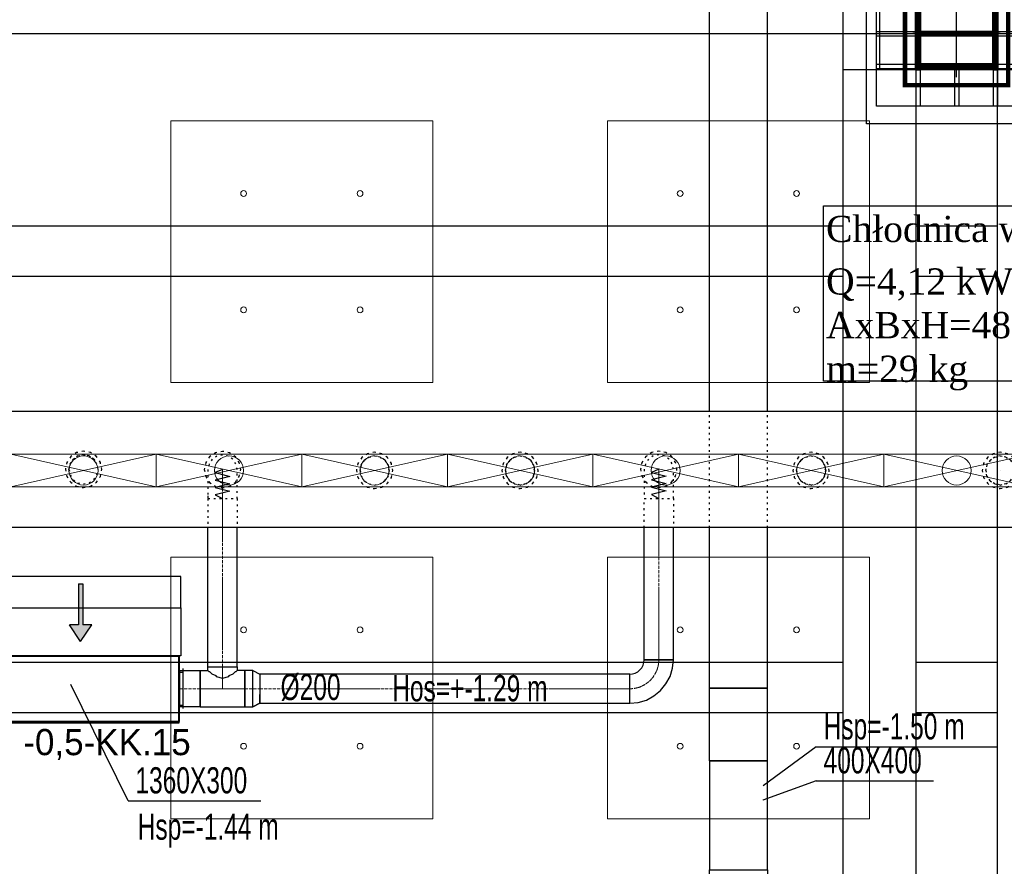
# Model space of a CAD drawing. Header units: centimetres. Extents: x -228435 to 46820, y -89367 to 152985.
# Tile 171 of 252: x -4979 to 1787, y 23275 to 29095. Entities that reach past the tile are written whole.
import ezdxf

# ---------------------------------------------------------------- set-up
doc = ezdxf.new("R2010")
doc.units = ezdxf.units.CM
doc.header["$LTSCALE"] = 50
doc.header["$PDMODE"] = 35
doc.header["$PDSIZE"] = 0.1
for name, pattern in [('CADVENT_CENTERLINE', [9.9, 7.4, -1, 0.5, -1]), ('CADVENT_HIDDEN', [0.8, 0.25, -0.55]), ('Kondygnacja  -0_5$0$HIDDEN', [9.525, 6.35, -3.175]), ('Kondygnacja  -0_5$0$HIDDEN2', [4.7625, 3.175, -1.5875]), ('Osie rzutów$0$DASHDOT2', [12.7, 6.35, -3.175, 0, -3.175])]:
    doc.linetypes.add(name, pattern=pattern)
doc.layers.get('0').update_dxf_attribs({"color": 8})
doc.layers.get('DEFPOINTS').update_dxf_attribs({"color": 8})
for name, color, linetype in [('01-103-Went PP_poziom-0_5$0$L_Nawiew', 3, 'Continuous'), ('bgde-nawiewEXP', 1, 'Continuous'), ('bgde-nawiewHIDDEN', 1, 'Continuous'), ('bgde-tekst', 7, 'Continuous'), ('bgde-wywiewEXP', 5, 'Continuous'), ('bgde-wywiewHIDDEN', 5, 'Continuous'), ('bgde-wywiewSOL', 5, 'Continuous'), ('bgde_AJ_opis', 7, 'Continuous'), ('Kondygnacja  -0_5$0$ARCH_GK', 8, 'Continuous'), ('Kondygnacja  -0_5$0$ARCH_KONSTR_POWYŻEJ RZUTU', 8, 'Kondygnacja  -0_5$0$HIDDEN'), ('Kondygnacja  -0_5$0$ARCH_KONSTR_POWYŻEJ RZUTU_IST', 8, 'Kondygnacja  -0_5$0$HIDDEN2'), ('Kondygnacja  -0_5$0$ARCH_KONSTRUKCJA_NIEWIDOCZNA', 8, 'Continuous'), ('Kondygnacja  -0_5$0$ARCH_OKŁADZINA', 8, 'Continuous'), ('Kondygnacja  -0_5$0$ARCH_SŁUPY', 8, 'Continuous'), ('Kondygnacja -1$0$ARCH_SZKŁO', 8, 'Continuous'), ('Osie rzutów$0$ARCH_INFO_OSIE_IST', 8, 'Osie rzutów$0$DASHDOT2'), ('Osie rzutów$0$ARCH_INFO_OSIE_OPISY_IST', 8, 'Continuous')]:
    doc.layers.add(name, color=color, linetype=linetype)
for name, color, linetype, lineweight in [('bgde-nawiewCEN', 7, 'Continuous', 13), ('bgde_AJ_specyfikacja', 2, 'Continuous', 30), ('bgde_nawiewnik', 11, 'Continuous', 5), ('Kondygnacja  -0_5$0$ARCH_INFO_WYMIARY', 8, 'Continuous', 9), ('SU Lampy kwadratowe  -05$0$ARCH_SUFITY_PODWIESZANE', 8, 'Continuous', 9)]:
    doc.layers.add(name, color=color, linetype=linetype, lineweight=lineweight)
doc.styles.add('Kondygnacja  -0_5$0$Romans', font='Romans.shx', dxfattribs={"width": 0.7})
doc.dimstyles.new('Kondygnacja  -0_5$0$Wymiary 1-100', dxfattribs={"dimtxt": 12, "dimasz": 10, "dimexe": 5, "dimexo": 0, "dimgap": 4, "dimtad": 1, "dimrnd": 0.5, "dimzin": 12, "dimdsep": 46, "dimtxsty": 'Kondygnacja  -0_5$0$Romans', "dimblk": 'Kondygnacja  -0_5$0$_Oblique', "dimcen": 10, "dimdle": 10, "dimclrt": 55, "dimazin": 0, "dimtfac": 1, "dimtmove": 1, "dimatfit": 3, "dimfxl": 0, "dimtolj": 1, "dimtzin": 0, "dimarcsym": 0})
pattern_1 = [(45, (-1133.3117, -3177.9858), (-0.6735192, 0.6735192), [])]

# ---------------------------------------------------------------- blocks, each defined once
blk = doc.blocks.new('Osie rzutów')
at = {"layer": 'Osie rzutów$0$ARCH_INFO_OSIE_IST', "ltscale": 10}
for p, q in [((11660, 12510), (11660, 4623.26)), ((12260, 12510), (12260, 4623.26)), ((12260, 7370), (12260, 7430)), ((4436.04, 7400), (15156.54, 7400)), ((12290, 7400), (12230, 7400))]:
    blk.add_line(p, q, dxfattribs=at)
blk = doc.blocks.new('SU Lampy kwadratowe  -05$0$moduł sufitu')
at = {"layer": 'SU Lampy kwadratowe  -05$0$ARCH_SUFITY_PODWIESZANE'}
for points in [[(60, -60), (240, -60), (240, -240), (60, -240)], [(360, -60), (540, -60), (540, -240), (360, -240)], [(60, -360), (240, -360), (240, -540), (60, -540)], [(360, -360), (540, -360), (540, -540), (360, -540)]]:
    blk.add_lwpolyline(points, close=True, dxfattribs=at)
for centre in [(110, -110), (190, -110), (410, -110), (490, -110), (110, -190), (190, -190), (410, -190), (490, -190), (110, -410), (190, -410), (410, -410), (490, -410), (110, -490), (190, -490), (410, -490), (490, -490)]:
    blk.add_circle(centre, 2, dxfattribs=at)
blk = doc.blocks.new('SU Lampy kwadratowe  -05')
at = {"layer": 'SU Lampy kwadratowe  -05$0$ARCH_SUFITY_PODWIESZANE'}
blk.add_blockref('SU Lampy kwadratowe  -05$0$moduł sufitu', (11660, 7400), dxfattribs=at)
blk = doc.blocks.new('Kondygnacja  -0_5$0$słup_kwadrat')
at = {"layer": 'Kondygnacja  -0_5$0$ARCH_SŁUPY', "lineweight": 40}
h = blk.add_hatch(dxfattribs=at)
h.set_pattern_fill('ANSI31', color=256, scale=0.3, style=0)
h.set_pattern_definition(pattern_1)
h.paths.add_polyline_path([(36, 34), (39, 34), (39, 84), (36, 84)])
h = blk.add_hatch(dxfattribs=at)
h.set_pattern_fill('ANSI31', color=256, scale=0.3, style=0)
h.set_pattern_definition(pattern_1)
h.paths.add_polyline_path([(89, 80), (89, 83), (39, 83), (39, 80)])
h = blk.add_hatch(dxfattribs=at)
h.set_pattern_fill('ANSI31', color=256, scale=0.3, style=0)
h.set_pattern_definition(pattern_1)
h.paths.add_polyline_path([(89, 34), (92, 34), (92, 84), (89, 84)])
h = blk.add_hatch(dxfattribs=at)
h.set_pattern_fill('ANSI31', color=256, scale=0.3, style=0)
h.set_pattern_definition(pattern_1)
h.paths.add_polyline_path([(89, 57.5), (89, 60.5), (39, 60.5), (39, 57.5)])
h = blk.add_hatch(dxfattribs=at)
h.set_pattern_fill('ANSI31', color=256, scale=0.3, style=0)
h.set_pattern_definition(pattern_1)
h.paths.add_polyline_path([(89, 35), (89, 38), (39, 38), (39, 35)])
at = {"layer": 'Kondygnacja  -0_5$0$ARCH_KONSTRUKCJA_NIEWIDOCZNA'}
blk.add_lwpolyline([(119, 109), (119, 9), (9, 9), (9, 109)], close=True, dxfattribs=at)
for points in [[(36, 109), (36, 84)], [(39, 109), (39, 84)], [(62.5, 109), (62.5, 83)], [(65.5, 109), (65.5, 83)], [(89, 109), (89, 84)], [(92, 109), (92, 84)], [(9, 83), (36, 83)], [(92, 83), (119, 83)], [(9, 80), (36, 80)], [(92, 80), (119, 80)], [(9, 60.5), (36, 60.5)], [(9, 57.5), (36, 57.5)], [(92, 60.5), (119, 60.5)], [(92, 57.5), (119, 57.5)], [(9, 38), (36, 38)], [(9, 35), (36, 35)], [(36, 34), (36, 9)], [(39, 34), (39, 9)], [(62.5, 35), (62.5, 9)], [(65.49, 35), (65.49, 9)], [(89, 34), (89, 9)], [(92, 38), (119, 38)], [(92, 35), (119, 35)], [(92, 34), (92, 9)]]:
    blk.add_lwpolyline(points, dxfattribs=at)
at = {"layer": 'Kondygnacja  -0_5$0$ARCH_OKŁADZINA'}
blk.add_lwpolyline([(2, 121), (126, 121), (126, -3), (2, -3)], close=True, dxfattribs=at)
at = {"layer": 'Kondygnacja  -0_5$0$ARCH_SŁUPY', "lineweight": 40}
for p, q in [((39, 60.5), (89, 60.5)), ((89, 57.5), (39, 57.5))]:
    blk.add_line(p, q, dxfattribs=at)
at = {"layer": 'Kondygnacja  -0_5$0$ARCH_SŁUPY', "lineweight": 50, "const_width": 3}
blk.add_lwpolyline([(28.5, 94.5), (99.5, 94.5), (99.5, 23.5), (28.5, 23.5)], close=True, dxfattribs=at)
at = {"layer": 'Kondygnacja  -0_5$0$ARCH_SŁUPY', "lineweight": 40}
for points in [[(36, 84), (39, 84), (39, 34), (36, 34)], [(89, 84), (92, 84), (92, 34), (89, 34)]]:
    blk.add_lwpolyline(points, close=True, dxfattribs=at)
for points in [[(89, 83), (39, 83)], [(39, 80), (89, 80)], [(89, 38), (39, 38)], [(39, 35), (89, 35)]]:
    blk.add_lwpolyline(points, dxfattribs=at)
blk = doc.blocks.new('Kondygnacja  -0_5$0$konstrukcja istniejąca -0.5')
at = {"layer": 'Kondygnacja  -0_5$0$ARCH_KONSTR_POWYŻEJ RZUTU_IST', "ltscale": 10}
for points in [[(12338, 7375), (12182, 7375), (12182, 7425), (12338, 7425), (12338, 7375)], [(12182, 6225), (12182, 7375)], [(12232, 7375), (12232, 6225)], [(12288, 6225), (12288, 7375)], [(11138, 7267.89), (12182, 7267.89)], [(12232, 7267.89), (12288, 7267.89)], [(12182, 7232.89), (11138, 7232.89)], [(12288, 7232.89), (12232, 7232.89)], [(11138, 6967.89), (12182, 6967.89)], [(12232, 6967.89), (12288, 6967.89)], [(12182, 6932.89), (11138, 6932.89)], [(12288, 6932.89), (12232, 6932.89)]]:
    blk.add_lwpolyline(points, dxfattribs=at)
at = {"layer": 'Kondygnacja  -0_5$0$ARCH_KONSTR_POWYŻEJ RZUTU_IST', "ltscale": 10, "elevation": 0}
blk.add_lwpolyline([(12207, 7425), (12207, 7375)], dxfattribs=at)
blk = doc.blocks.new('Kondygnacja  -0_5$0$_Oblique')
at = {"color": 0, "linetype": 'ByBlock', "lineweight": -2}
blk.add_line((-0.5, -0.5), (0.5, 0.5), dxfattribs=at)
blk = doc.blocks.new('*D212')
at = {"layer": 'DEFPOINTS', "color": 0}
for p in [(-30586.3, 81900), (-30681.1, 12489.5), (9064, 12489.5)]:
    blk.add_point(p, dxfattribs=at)
at = {"layer": 'Kondygnacja  -0_5$0$ARCH_INFO_WYMIARY', "color": 0, "lineweight": -2}
for p, q in [((-30673.1, 81900), (-30686.1, 81900)), ((-30681.1, 81910), (-30681.1, 12479.5)), ((-30673.1, 12489.5), (-30686.1, 12489.5))]:
    blk.add_line(p, q, dxfattribs=at)
at = {"layer": 'Kondygnacja  -0_5$0$ARCH_INFO_WYMIARY', "color": 0, "lineweight": -2, "xscale": 10, "yscale": 10, "zscale": 10}
for p, rotation in [((-30681.1, 81900), 90), ((-30681.1, 12489.5), 270)]:
    blk.add_blockref('Kondygnacja  -0_5$0$_Oblique', p, dxfattribs=dict(at, rotation=rotation))
at = {"layer": 'Kondygnacja  -0_5$0$ARCH_INFO_WYMIARY', "color": 55, "insert": (-30691.1, 47194.8), "char_height": 12, "attachment_point": 5, "rotation": 90, "style": 'Kondygnacja  -0_5$0$Romans'}
blk.add_mtext('\\A1;69410.5', dxfattribs=at)
blk = doc.blocks.new('*a447')
at = {"layer": 'bgde-tekst'}
blk.add_line((0, 0), (1247, 0), dxfattribs=at)
blk = doc.blocks.new('*a483')
at = {"layer": 'bgde-tekst'}
blk.add_line((0, 0), (806, 0), dxfattribs=at)
blk = doc.blocks.new('A$C066D7839')
at = {"layer": 'bgde_nawiewnik'}
for p, q in [((-50, -11.15), (-50, 11.15)), ((-50, 11.15), (50, 11.15)), ((-50, -11.15), (50, 11.15)), ((50, -11.15), (-50, 11.15)), ((50, 11.15), (50, -11.15)), ((50, -11.15), (-50, -11.15))]:
    blk.add_line(p, q, dxfattribs=at)
blk.add_circle((0, 0), 10, dxfattribs=at)
blk = doc.blocks.new('A$C5B3E7367')
at = {"layer": '01-103-Went PP_poziom-0_5$0$L_Nawiew'}
h = blk.add_hatch(color=256, dxfattribs=at)
h.paths.add_polyline_path([(215, 704), (215, 674), (331.7, 674), (331.7, 612.1), (445.9, 689), (331.7, 765.9), (331.7, 704)])
h.paths.add_polyline_path([(48.3, 704), (48.3, 674), (215, 674), (215, 704)])
for p, q in [((215, 1525), (165, 1525)), ((165, 1525), (165, 1505)), ((165, 1505), (215, 1505)), ((215, 1400), (215, 1530)), ((545, 1530), (215, 1530)), ((215, 1530), (215, 1515)), ((545, 1400), (545, 1530)), ((243.8, 1452), (268.8, 1452)), ((256.2, 1452), (256.2, 1400)), ((326.2, 1452), (351.2, 1452)), ((338.8, 1452), (338.8, 1400)), ((408.8, 1452), (433.8, 1452)), ((421.2, 1452), (421.2, 1400)), ((491.2, 1452), (516.2, 1452)), ((503.8, 1452), (503.8, 1400)), ((0, 1378), (215, 1378)), ((0, 0), (0, 1378)), ((545, 1400), (215, 1400)), ((215, 1400), (215, 1378)), ((215, 1378), (215, 0)), ((545, 0), (545, 1400)), ((445.9, 689), (331.7, 765.9)), ((331.7, 704), (331.7, 765.9)), ((48.3, 704), (331.7, 704)), ((48.3, 704), (48.3, 674)), ((445.9, 689), (331.7, 612.1)), ((48.3, 674), (331.7, 674)), ((331.7, 612.1), (331.7, 674)), ((215, 0), (0, 0)), ((215, 0), (545, 0))]:
    blk.add_line(p, q, dxfattribs=at)
blk = doc.blocks.new('A$C53CA46B8')
at = {"layer": 'bgde-wywiewSOL'}
for p, q in [((200.4, 481.1), (-249.6, 481.1)), ((-249.6, 481.1), (-249.6, -878.9)), ((112.9, 511.1), (-162.1, 511.1)), ((-137.1, 481.1), (-137.1, 511.1)), ((87.9, 481.1), (87.9, 511.1)), ((200.4, 481.1), (200.4, -878.9)), ((200.4, -878.9), (-249.6, -878.9)), ((-137.1, -878.9), (-137.1, -908.9)), ((87.9, -878.9), (87.9, -908.9)), ((112.9, -908.9), (-162.1, -908.9))]:
    blk.add_line(p, q, dxfattribs=at)
at = {"layer": '01-103-Went PP_poziom-0_5$0$L_Nawiew'}
blk.add_blockref('A$C5B3E7367', (-794.6, -893.9), dxfattribs=at)
blk = doc.blocks.new('*a386')
at = {"layer": 'bgde-tekst'}
blk.add_line((0, 0), (911, 0), dxfattribs=at)

msp = doc.modelspace()

# ---------------------------------------------------------------- linework, layer by layer
at = {"layer": 'bgde-nawiewCEN', "linetype": 'CADVENT_CENTERLINE', "ltscale": 0.06}
for p, q in [((-3585.078, 26001.804), (-3585.078, 26002.278)), ((-3585.078, 26000.678), (-3585.078, 26001.804)), ((-3585.078, 25998.485), (-3585.078, 26000.678)), ((-3585.078, 25994.871), (-3585.078, 25998.485)), ((-3585.078, 25989.478), (-3585.078, 25994.871)), ((-3585.078, 25981.952), (-3585.078, 25989.478)), ((-586.833, 26003.582), (-586.833, 26004.056)), ((-586.833, 26002.456), (-586.833, 26003.582)), ((-586.833, 26000.263), (-586.833, 26002.456)), ((-586.833, 25996.648), (-586.833, 26000.263)), ((-586.833, 25991.256), (-586.833, 25996.648)), ((-586.833, 25983.73), (-586.833, 25991.256)), ((-586.833, 25973.715), (-586.833, 25983.73)), ((-3585.078, 25971.937), (-3585.078, 25981.952)), ((-3585.078, 25959.078), (-3585.078, 25971.937)), ((-3585.078, 25943.019), (-3585.078, 25959.078)), ((-3585.078, 25923.404), (-3585.078, 25943.019)), ((-3585.078, 25899.878), (-3585.078, 25923.404)), ((-586.833, 25960.856), (-586.833, 25973.715)), ((-586.833, 25944.797), (-586.833, 25960.856)), ((-586.833, 25925.182), (-586.833, 25944.797)), ((-586.833, 25901.656), (-586.833, 25925.182)), ((-3585.078, 25872.085), (-3585.078, 25899.878)), ((-3585.078, 25820.974), (-3585.078, 25872.085)), ((-586.833, 25873.863), (-586.833, 25901.656)), ((-586.833, 25822.752), (-586.833, 25873.863)), ((-3585.078, 25802.278), (-3585.078, 25820.974)), ((-3585.078, 24645.218), (-3585.078, 25802.278)), ((-586.833, 25804.056), (-586.833, 25822.752)), ((-586.833, 24695.218), (-586.833, 25804.056)), ((-3585.078, 24645.218), (-3585.078, 24495.218)), ((-3882.078, 24495.218), (-3878.078, 24495.218)), ((-3738.078, 24495.218), (-3878.078, 24495.218)), ((-3585.078, 24495.218), (-3738.078, 24495.218)), ((-3432.078, 24495.218), (-3585.078, 24495.218)), ((-3432.078, 24495.218), (-3329.078, 24495.218)), ((-3329.078, 24495.218), (-786.833, 24495.218))]:
    msp.add_line(p, q, dxfattribs=at)
msp.add_arc((-786.833, 24695.218), 200, 270, 0, dxfattribs=at)
at = {"layer": 'bgde-nawiewEXP', "linetype": 'Continuous'}
for points in [[(-40588.801, 26403.234), (10635.702, 26403.234), (10635.702, 25603.234), (-40588.801, 25603.234)], [(-3685.078, 24645.218), (-3485.078, 24645.218), (-3485.078, 25603.234)], [(-3685.078, 24645.218), (-3685.078, 25603.234)], [(-786.833, 24395.218), (-728.305, 24400.982), (-672.028, 24418.054), (-620.161, 24445.777), (-574.701, 24483.086), (-537.392, 24528.547), (-509.669, 24580.413), (-492.597, 24636.691), (-486.833, 24695.218), (-686.833, 24695.218), (-686.833, 25603.234)], [(-786.833, 24395.218), (-786.833, 24595.218), (-767.324, 24597.14), (-748.564, 24602.83), (-731.276, 24612.071), (-716.122, 24624.507), (-703.686, 24639.661), (-694.445, 24656.95), (-688.754, 24675.709), (-686.833, 24695.218), (-486.833, 24695.218), (-486.833, 25603.234)], [(-3738.078, 24370.218), (-3738.078, 24620.218), (-3685.078, 24620.218), (-3685.078, 24645.218), (-3485.078, 24645.218), (-3485.078, 24620.218), (-3492.69, 24612.606), (-3499.082, 24610.703), (-3514.367, 24595.418), (-3540.824, 24583.606), (-3546.809, 24577.621), (-3585.078, 24566.228), (-3623.346, 24577.621), (-3629.332, 24583.606), (-3655.788, 24595.418), (-3671.073, 24610.703), (-3677.466, 24612.606), (-3685.078, 24620.218)], [(-3882.078, 24370.218), (-3878.078, 24370.218), (-3878.078, 24620.218), (-3882.078, 24620.218)], [(-3738.078, 24370.218), (-3432.078, 24370.218), (-3432.078, 24620.218), (-3485.078, 24620.218)], [(-3377.235, 24370.218), (-3377.235, 24620.218), (-3329.078, 24595.218), (-3329.078, 24424.507)], [(-3329.078, 24424.507), (-3329.078, 24456.95)], [(-3377.235, 24370.218), (-3329.078, 24395.218)], [(-3329.078, 24395.218), (-3377.235, 24370.218)], [(-3329.078, 24402.83), (-3329.078, 24424.507)], [(-3329.078, 24424.507), (-3329.078, 24402.83)], [(-3329.078, 24395.218), (-3329.078, 24402.83)], [(-3329.078, 24395.218), (-3329.078, 24402.83)]]:
    msp.add_lwpolyline(points, dxfattribs=at)
for points in [[(-5242.078, 24260.218), (-3882.078, 24260.218), (-3882.078, 24270.218), (-5242.078, 24270.218), (-5242.078, 24720.218), (-3882.078, 24720.218), (-3882.078, 24270.218), (-5242.078, 24270.218)], [(-3878.078, 24370.218), (-3878.078, 24620.218), (-3738.078, 24620.218), (-3738.078, 24370.218)], [(-3432.078, 24370.218), (-3377.235, 24370.218), (-3377.235, 24620.218), (-3432.078, 24620.218), (-3432.078, 24379.733)], [(-3329.078, 24402.83), (-3329.078, 24395.218), (-786.833, 24395.218), (-786.833, 24595.218), (-3329.078, 24595.218), (-3329.078, 24424.507)]]:
    msp.add_lwpolyline(points, close=True, dxfattribs=at)
at = {"layer": 'bgde-nawiewHIDDEN', "linetype": 'CADVENT_HIDDEN'}
for points in [[(-4665.003, 26003.234), (-4655.488, 25955.399), (-4628.391, 25914.846), (-4587.838, 25887.749), (-4540.003, 25878.234), (-4492.167, 25887.749), (-4451.614, 25914.846), (-4424.518, 25955.399), (-4415.003, 26003.234), (-4424.518, 26051.069), (-4451.614, 26091.622), (-4492.167, 26118.719), (-4540.003, 26128.234), (-4587.838, 26118.719), (-4628.391, 26091.622), (-4655.488, 26051.069)], [(-4665.003, 26003.234), (-4655.488, 25955.399), (-4628.391, 25914.846), (-4587.838, 25887.749), (-4540.003, 25878.234), (-4492.167, 25887.749), (-4451.614, 25914.846), (-4424.518, 25955.399), (-4415.003, 26003.234), (-4424.518, 26051.069), (-4451.614, 26091.622), (-4492.167, 26118.719), (-4540.003, 26128.234), (-4587.838, 26118.719), (-4628.391, 26091.622), (-4655.488, 26051.069)], [(-3710.078, 26002.278), (-3700.563, 25954.443), (-3673.466, 25913.89), (-3632.913, 25886.793), (-3585.078, 25877.278), (-3537.242, 25886.793), (-3496.689, 25913.89), (-3469.593, 25954.443), (-3460.078, 26002.278), (-3469.593, 26050.113), (-3496.689, 26090.666), (-3537.242, 26117.763), (-3585.078, 26127.278), (-3632.913, 26117.763), (-3673.466, 26090.666), (-3700.563, 26050.113)], [(-3710.078, 26002.278), (-3700.563, 25954.443), (-3673.466, 25913.89), (-3632.913, 25886.793), (-3585.078, 25877.278), (-3537.242, 25886.793), (-3496.689, 25913.89), (-3469.593, 25954.443), (-3460.078, 26002.278), (-3469.593, 26050.113), (-3496.689, 26090.666), (-3537.242, 26117.763), (-3585.078, 26127.278), (-3632.913, 26117.763), (-3673.466, 26090.666), (-3700.563, 26050.113)], [(-2665.003, 25996.041), (-2655.488, 25948.206), (-2628.391, 25907.653), (-2587.838, 25880.556), (-2540.003, 25871.041), (-2492.167, 25880.556), (-2451.614, 25907.653), (-2424.518, 25948.206), (-2415.003, 25996.041), (-2424.518, 26043.877), (-2451.614, 26084.429), (-2492.167, 26111.526), (-2540.003, 26121.041), (-2587.838, 26111.526), (-2628.391, 26084.429), (-2655.488, 26043.877)], [(-2665.003, 25996.041), (-2655.488, 25948.206), (-2628.391, 25907.653), (-2587.838, 25880.556), (-2540.003, 25871.041), (-2492.167, 25880.556), (-2451.614, 25907.653), (-2424.518, 25948.206), (-2415.003, 25996.041), (-2424.518, 26043.877), (-2451.614, 26084.429), (-2492.167, 26111.526), (-2540.003, 26121.041), (-2587.838, 26111.526), (-2628.391, 26084.429), (-2655.488, 26043.877)], [(-1665.003, 25996.041), (-1655.488, 25948.206), (-1628.391, 25907.653), (-1587.838, 25880.556), (-1540.003, 25871.041), (-1492.167, 25880.556), (-1451.614, 25907.653), (-1424.518, 25948.206), (-1415.003, 25996.041), (-1424.518, 26043.877), (-1451.614, 26084.429), (-1492.167, 26111.526), (-1540.003, 26121.041), (-1587.838, 26111.526), (-1628.391, 26084.429), (-1655.488, 26043.877)], [(-1665.003, 25996.041), (-1655.488, 25948.206), (-1628.391, 25907.653), (-1587.838, 25880.556), (-1540.003, 25871.041), (-1492.167, 25880.556), (-1451.614, 25907.653), (-1424.518, 25948.206), (-1415.003, 25996.041), (-1424.518, 26043.877), (-1451.614, 26084.429), (-1492.167, 26111.526), (-1540.003, 26121.041), (-1587.838, 26111.526), (-1628.391, 26084.429), (-1655.488, 26043.877)], [(-711.833, 26004.056), (-702.317, 25956.22), (-675.221, 25915.667), (-634.668, 25888.571), (-586.833, 25879.056), (-538.997, 25888.571), (-498.444, 25915.667), (-471.348, 25956.22), (-461.833, 26004.056), (-471.348, 26051.891), (-498.444, 26092.444), (-538.997, 26119.541), (-586.833, 26129.056), (-634.668, 26119.541), (-675.221, 26092.444), (-702.317, 26051.891)], [(-711.833, 26004.056), (-702.317, 25956.22), (-675.221, 25915.667), (-634.668, 25888.571), (-586.833, 25879.056), (-538.997, 25888.571), (-498.444, 25915.667), (-471.348, 25956.22), (-461.833, 26004.056), (-471.348, 26051.891), (-498.444, 26092.444), (-538.997, 26119.541), (-586.833, 26129.056), (-634.668, 26119.541), (-675.221, 26092.444), (-702.317, 26051.891)], [(334.997, 25996.041), (344.512, 25948.206), (371.609, 25907.653), (412.162, 25880.556), (459.997, 25871.041), (507.833, 25880.556), (548.386, 25907.653), (575.482, 25948.206), (584.997, 25996.041), (575.482, 26043.877), (548.386, 26084.429), (507.833, 26111.526), (459.997, 26121.041), (412.162, 26111.526), (371.609, 26084.429), (344.512, 26043.877)], [(334.997, 25996.041), (344.512, 25948.206), (371.609, 25907.653), (412.162, 25880.556), (459.997, 25871.041), (507.833, 25880.556), (548.386, 25907.653), (575.482, 25948.206), (584.997, 25996.041), (575.482, 26043.877), (548.386, 26084.429), (507.833, 26111.526), (459.997, 26121.041), (412.162, 26111.526), (371.609, 26084.429), (344.512, 26043.877)], [(1634.997, 25996.041), (1644.512, 25948.206), (1671.609, 25907.653), (1712.162, 25880.556), (1759.997, 25871.041), (1807.833, 25880.556), (1848.386, 25907.653), (1875.482, 25948.206), (1884.997, 25996.041), (1875.482, 26043.877), (1848.386, 26084.429), (1807.833, 26111.526), (1759.997, 26121.041), (1712.162, 26111.526), (1671.609, 26084.429), (1644.512, 26043.877)], [(1634.997, 25996.041), (1644.512, 25948.206), (1671.609, 25907.653), (1712.162, 25880.556), (1759.997, 25871.041), (1807.833, 25880.556), (1848.386, 25907.653), (1875.482, 25948.206), (1884.997, 25996.041), (1875.482, 26043.877), (1848.386, 26084.429), (1807.833, 26111.526), (1759.997, 26121.041), (1712.162, 26111.526), (1671.609, 26084.429), (1644.512, 26043.877)], [(-4640.003, 26003.234), (-4632.391, 25964.966), (-4610.713, 25932.523), (-4578.271, 25910.846), (-4540.003, 25903.234), (-4501.734, 25910.846), (-4469.292, 25932.523), (-4447.615, 25964.966), (-4440.003, 26003.234), (-4447.615, 26041.502), (-4469.292, 26073.945), (-4501.734, 26095.622), (-4540.003, 26103.234), (-4578.271, 26095.622), (-4610.713, 26073.945), (-4632.391, 26041.502)], [(-3685.078, 25802.278), (-3485.078, 25802.278), (-3485.078, 26002.278), (-3492.69, 26040.546), (-3514.367, 26072.989), (-3546.809, 26094.666), (-3585.078, 26102.278), (-3623.346, 26094.666), (-3655.788, 26072.989), (-3677.466, 26040.546), (-3685.078, 26002.278), (-3685.078, 25820.974)], [(-2640.003, 25996.041), (-2632.391, 25957.773), (-2610.713, 25925.33), (-2578.271, 25903.653), (-2540.003, 25896.041), (-2501.734, 25903.653), (-2469.292, 25925.33), (-2447.615, 25957.773), (-2440.003, 25996.041), (-2447.615, 26034.309), (-2469.292, 26066.752), (-2501.734, 26088.429), (-2540.003, 26096.041), (-2578.271, 26088.429), (-2610.713, 26066.752), (-2632.391, 26034.309)], [(-1640.003, 25996.041), (-1632.391, 25957.773), (-1610.713, 25925.33), (-1578.271, 25903.653), (-1540.003, 25896.041), (-1501.734, 25903.653), (-1469.292, 25925.33), (-1447.615, 25957.773), (-1440.003, 25996.041), (-1447.615, 26034.309), (-1469.292, 26066.752), (-1501.734, 26088.429), (-1540.003, 26096.041), (-1578.271, 26088.429), (-1610.713, 26066.752), (-1632.391, 26034.309)], [(-1640.003, 25996.041), (-1632.391, 26034.309), (-1610.713, 26066.752), (-1578.271, 26088.429), (-1540.003, 26096.041), (-1501.734, 26088.429), (-1469.292, 26066.752), (-1447.615, 26034.309), (-1440.003, 25996.041), (-1447.615, 25957.773), (-1469.292, 25925.33), (-1501.734, 25903.653), (-1540.003, 25896.041), (-1578.271, 25903.653), (-1610.713, 25925.33), (-1632.391, 25957.773)], [(1659.997, 25996.041), (1667.609, 25957.773), (1689.287, 25925.33), (1721.729, 25903.653), (1759.997, 25896.041), (1798.266, 25903.653), (1830.708, 25925.33), (1852.385, 25957.773), (1859.997, 25996.041), (1852.385, 26034.309), (1830.708, 26066.752), (1798.266, 26088.429), (1759.997, 26096.041), (1721.729, 26088.429), (1689.287, 26066.752), (1667.609, 26034.309)], [(1659.997, 25996.041), (1667.609, 26034.309), (1689.287, 26066.752), (1721.729, 26088.429), (1759.997, 26096.041), (1798.266, 26088.429), (1830.708, 26066.752), (1852.385, 26034.309), (1859.997, 25996.041), (1852.385, 25957.773), (1830.708, 25925.33), (1798.266, 25903.653), (1759.997, 25896.041), (1721.729, 25903.653), (1689.287, 25925.33), (1667.609, 25957.773)]]:
    msp.add_lwpolyline(points, close=True, dxfattribs=at)
for points in [[(-4640.003, 26003.234), (-4632.391, 26041.502), (-4610.713, 26073.945), (-4578.271, 26095.622), (-4540.003, 26103.234), (-4501.734, 26095.622), (-4469.292, 26073.945), (-4447.615, 26041.502)], [(-4640.003, 26003.234), (-4632.391, 25964.966), (-4610.713, 25932.523), (-4578.271, 25910.846), (-4540.003, 25903.234), (-4501.734, 25910.846), (-4469.292, 25932.523), (-4447.615, 25964.966), (-4440.003, 26003.234), (-4447.615, 26041.502), (-4469.292, 26073.945)], [(-2640.003, 25996.041), (-2632.391, 26034.309), (-2610.713, 26066.752), (-2578.271, 26088.429), (-2540.003, 26096.041), (-2501.734, 26088.429), (-2469.292, 26066.752)], [(-2469.292, 26066.752), (-2501.734, 26088.429)], [(-2469.292, 26066.752), (-2447.615, 26034.309), (-2440.003, 25996.041), (-2447.615, 25957.773), (-2469.292, 25925.33), (-2501.734, 25903.653)], [(-686.833, 25603.234), (-686.833, 25804.056), (-486.833, 25804.056), (-486.833, 26004.056), (-494.445, 26042.324), (-516.122, 26074.767), (-548.564, 26096.444), (-586.833, 26104.056), (-625.101, 26096.444), (-657.543, 26074.767), (-679.221, 26042.324), (-686.833, 26004.056), (-686.833, 25804.056), (-486.833, 25804.056), (-486.833, 25603.234)], [(359.997, 25996.041), (367.609, 26034.309), (389.287, 26066.752), (421.729, 26088.429), (459.997, 26096.041), (498.266, 26088.429), (530.708, 26066.752), (552.385, 26034.309), (559.997, 25996.041), (552.385, 25957.773)], [(359.997, 25996.041), (367.609, 26034.309), (389.287, 26066.752)], [(389.287, 26066.752), (367.609, 26034.309)], [(389.287, 26066.752), (421.729, 26088.429), (459.997, 26096.041)], [(459.997, 26096.041), (421.729, 26088.429)], [(459.997, 26096.041), (498.266, 26088.429), (530.708, 26066.752)], [(530.708, 26066.752), (498.266, 26088.429)], [(530.708, 26066.752), (552.385, 26034.309)], [(530.708, 25925.33), (552.385, 25957.773), (559.997, 25996.041), (552.385, 26034.309), (530.708, 26066.752)], [(-2640.003, 25996.041), (-2632.391, 25957.773), (-2610.713, 25925.33), (-2578.271, 25903.653), (-2540.003, 25896.041), (-2501.734, 25903.653), (-2469.292, 25925.33)], [(359.997, 25996.041), (367.609, 25957.773), (389.287, 25925.33), (421.729, 25903.653), (459.997, 25896.041), (498.266, 25903.653), (530.708, 25925.33), (552.385, 25957.773)], [(359.997, 25996.041), (367.609, 25957.773), (389.287, 25925.33), (421.729, 25903.653)], [(552.385, 25957.773), (559.997, 25996.041)], [(421.729, 25903.653), (389.287, 25925.33)], [(459.997, 25896.041), (498.266, 25903.653), (530.708, 25925.33)], [(530.708, 25925.33), (498.266, 25903.653)], [(552.385, 25957.773), (530.708, 25925.33)], [(421.729, 25903.653), (459.997, 25896.041)], [(459.997, 25896.041), (421.729, 25903.653)], [(-3685.078, 25802.278), (-3485.078, 25802.278), (-3485.078, 25603.234)], [(-3685.078, 25802.278), (-3685.078, 25603.234)], [(-3882.078, 24370.218), (-3882.078, 24620.218)]]:
    msp.add_lwpolyline(points, dxfattribs=at)
at = {"layer": 'bgde-nawiewHIDDEN'}
for points in [[(-4540.003, 26003.234), (-4540.003, 26003.234)], [(-3585.078, 26002.278), (-3635.078, 25980.98), (-3535.078, 25955.619), (-3635.078, 25930.398), (-3535.078, 25905.113), (-3635.078, 25879.578), (-3535.078, 25854.219), (-3635.078, 25828.76), (-3585.078, 25802.278)], [(-2540.003, 25996.041), (-2540.003, 25996.041)], [(-1540.003, 25996.041), (-1540.003, 25996.041)], [(-586.833, 26004.056), (-636.833, 25982.758), (-536.833, 25957.396), (-636.833, 25932.176), (-536.833, 25906.891), (-636.833, 25881.356), (-536.833, 25855.997), (-636.833, 25830.538), (-586.833, 25804.056)], [(459.997, 25996.041), (459.997, 25996.041)], [(1759.997, 25996.041), (1759.997, 25996.041)]]:
    msp.add_lwpolyline(points, dxfattribs=at)
at = {"layer": 'bgde-tekst', "elevation": 1920}
for points in [[(-4233.599, 23725.961), (-4627.95, 24523.772), (-4627.95, 24523.772)], [(495.674, 24097.039), (131.386, 23828.85), (131.386, 23828.85)], [(495.575, 23863.374), (128.995, 23728.83), (128.995, 23728.83)]]:
    msp.add_lwpolyline(points, dxfattribs=at)
at = {"layer": 'bgde-tekst'}
for points in [[(495.674, 24097.039), (131.386, 23828.85), (131.386, 23828.85)], [(495.575, 23863.374), (128.995, 23728.83), (128.995, 23728.83)]]:
    msp.add_lwpolyline(points, dxfattribs=at)
at = {"layer": 'bgde-wywiewEXP', "linetype": 'Continuous'}
for points in [[(-239.529, 26403.234), (-239.529, 31603.941)], [(160.471, 26403.234), (160.471, 31603.941)], [(-239.529, 24000), (-239.529, 24500), (160.471, 24500), (160.471, 25603.234)], [(-239.529, 24000), (160.471, 24000), (160.471, 24500), (-239.529, 24500), (-239.529, 25603.234)]]:
    msp.add_lwpolyline(points, dxfattribs=at)
msp.add_lwpolyline([(-239.529, 18841.586), (-239.529, 19341.586), (160.471, 19341.586), (160.471, 22750.967), (-239.529, 22750.967), (-239.529, 23250.967), (160.471, 23250.967), (160.471, 24000), (-239.529, 24000), (-239.529, 23250.967), (160.471, 23250.967), (160.471, 22750.967), (-239.529, 22750.967), (-239.529, 19341.586), (160.471, 19341.586), (160.471, 18841.586)], close=True, dxfattribs=at)
at = {"layer": 'bgde-wywiewHIDDEN', "linetype": 'CADVENT_HIDDEN'}
for points in [[(-239.529, 25603.234), (-239.529, 26403.234)], [(160.471, 25603.234), (160.471, 26403.234)]]:
    msp.add_lwpolyline(points, dxfattribs=at)
at = {"layer": 'bgde_AJ_opis'}
msp.add_lwpolyline([(543.893, 27815.841), (3432.855, 27815.841), (3432.855, 26609.371), (543.893, 26609.371)], close=True, dxfattribs=at)
at = {"layer": 'Kondygnacja  -0_5$0$ARCH_GK', "linetype": 'Continuous', "lineweight": -3}
msp.add_line((1105, 28950), (1105, 29050), dxfattribs=at)
at = {"layer": 'Kondygnacja -1$0$ARCH_SZKŁO', "linetype": 'Continuous', "lineweight": -3, "ltscale": 0.1}
for p, q in [((1105, 29025), (1105, 29050)), ((1105, 28950), (1105, 28975))]:
    msp.add_line(p, q, dxfattribs=at)
at = {"layer": 'Kondygnacja -1$0$ARCH_SZKŁO', "linetype": 'Continuous', "lineweight": -3}
msp.add_line((1105, 28975), (1105, 29025), dxfattribs=at)

# ---------------------------------------------------------------- block references
at = {"layer": '01-103-Went PP_poziom-0_5$0$L_Nawiew', "xscale": 10, "yscale": 10, "zscale": 10}
for p in [(-4540, 25996.041, 1920), (-3540, 25996.041, 1920), (-2540, 25996.041, 1920), (-1540, 25996.041, 1920), (-540, 25996.041, 1920), (460, 25996.041, 1920), (1460, 25996.041, 1920)]:
    msp.add_blockref('A$C066D7839', p, dxfattribs=at)
at = {"layer": '01-103-Went PP_poziom-0_5$0$L_Nawiew', "xscale": -1, "rotation": 90}
msp.add_blockref('A$C53CA46B8', (-4765.04, 24471.522, 210.499), dxfattribs=at)
at = {"layer": 'bgde-tekst'}
for name, p in [('*a447', (495.674, 24097.039)), ('*a447', (495.674, 24097.039, 1920)), ('*a483', (495.575, 23863.374)), ('*a483', (495.575, 23863.374, 1920)), ('*a386', (-4233.599, 23725.961, 1920))]:
    msp.add_blockref(name, p, dxfattribs=at)
at = {"layer": 'Kondygnacja  -0_5$0$ARCH_KONSTR_POWYŻEJ RZUTU', "xscale": 10, "yscale": 10, "zscale": 10}
msp.add_blockref('Kondygnacja  -0_5$0$konstrukcja istniejąca -0.5', (-121140, -45000), dxfattribs=at)
at = {"layer": 'Kondygnacja  -0_5$0$ARCH_SŁUPY', "xscale": 10, "yscale": 10, "zscale": 10}
msp.add_blockref('Kondygnacja  -0_5$0$słup_kwadrat', (820, 28410), dxfattribs=at)
at = {"layer": 'Osie rzutów$0$ARCH_INFO_OSIE_OPISY_IST', "xscale": 10, "yscale": 10, "zscale": 10}
msp.add_blockref('Osie rzutów', (-121140, -45000), dxfattribs=at)
at = {"layer": 'SU Lampy kwadratowe  -05$0$ARCH_SUFITY_PODWIESZANE', "xscale": 10, "yscale": 10, "zscale": 10}
msp.add_blockref('SU Lampy kwadratowe  -05', (-121140, -45000), dxfattribs=at)

# ---------------------------------------------------------------- texts
at = {"layer": 'bgde-tekst', "width": 0.7}
for s, p in [('%%c200', (-3185.964, 24417.683, 1920)), ('Hos=+-1.29 m ', (-2418.889, 24409.011, 1920)), ('Hsp=-1.50 m ', (545.674, 24147.039)), ('Hsp=-1.50 m ', (545.674, 24147.039, 1920)), ('400X400', (545.575, 23913.374)), ('400X400', (545.575, 23913.374, 1920)), ('1360X300', (-4183.599, 23775.961, 1920)), ('Hsp=-1.44 m ', (-4167.847, 23457.635, 1920))]:
    msp.add_text(s, height=180, dxfattribs=at).set_placement(p)
at = {"layer": 'bgde_AJ_opis', "insert": (562.56, 27746.691), "char_height": 180, "width": 2731.46614, "attachment_point": 1}
msp.add_mtext('\\A1;{\\fTimes New Roman|b0|i0|c238|p18;Chłodnica wodna \\PQ=4,12 kW; 7/12\\H0.7x;\\So^ ;\\H1.4286x;C\\PAxBxH=480x430x430mm\\Pm=29 kg}', dxfattribs=at)
at = {"layer": 'bgde_AJ_specyfikacja', "insert": (-5462.539, 24218.695, 630), "char_height": 180, "width": 1750.96649, "attachment_point": 1}
msp.add_mtext('ciąg -0,5-KK.15', dxfattribs=at)

# ---------------------------------------------------------------- dimensions: what is measured, and where the dimension line sits
at = {"layer": 'Kondygnacja  -0_5$0$ARCH_INFO_WYMIARY'}
dim = msp.add_linear_dim(base=(-30681.114, 12489.5), p1=(-30586.301, 81900), p2=(9064, 12489.5), angle=90, dimstyle='Kondygnacja  -0_5$0$Wymiary 1-100', dxfattribs=at)
dim.commit()
dim.dimension.update_dxf_attribs({"geometry": '*D212', "text_midpoint": (-30691.114, 47194.75)})

doc.saveas('drawing.dxf')
